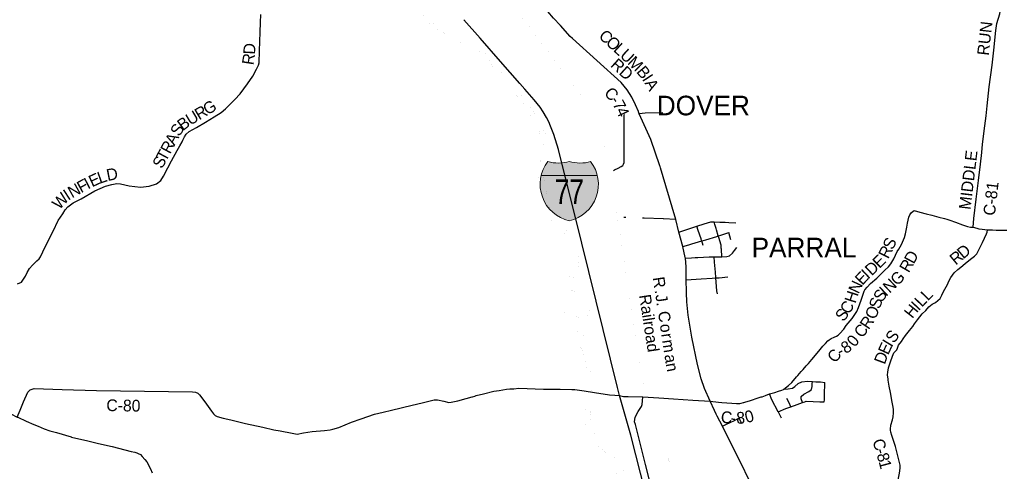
# Model space of a CAD drawing. Header units: feet. Extents: x 2045852 to 2423567, y 671180 to 1091522.
# Tile 85 of 101: x 2230248 to 2255387, y 928326 to 939843. Entities that reach past the tile are written whole.
import ezdxf
from ezdxf.enums import TextEntityAlignment as Align

# ---------------------------------------------------------------- set-up
doc = ezdxf.new("R2010")
doc.units = ezdxf.units.FT
doc.header["$MEASUREMENT"] = 0
doc.linetypes.add('rr2', pattern=[0])
doc.linetypes.add('stream', pattern=[1.4, 0.7, -0.1, 0.1, -0.1, 0.1, -0.1, 0.1, -0.1])
for name, color, linetype in [('GM_X_City_Street', 7, 'Continuous'), ('GM_X_Corporation_Text', 7, 'Continuous'), ('GM_X_County_Road', 3, 'Continuous'), ('GM_X_County_Road_Text', 3, 'Continuous'), ('GM_X_Interstate_Location', 7, 'Continuous'), ('GM_X_Interstate_Route', 1, 'Continuous'), ('GM_X_Interstate_Shield', 7, 'Continuous'), ('GM_X_Interstate_Shield_Hatch_Blue', 162, 'Continuous'), ('GM_X_Interstate_Shield_Hatch_Red', 242, 'Continuous'), ('GM_X_Major_River', 5, 'stream'), ('GM_X_Rail_Line', 7, 'rr2'), ('GM_X_Rail_Line_Text', 7, 'Continuous'), ('GM_X_State_Route', 1, 'Continuous')]:
    doc.layers.add(name, color=color, linetype=linetype)
doc.styles.add('Style-font30', font='font30.shx')

# ---------------------------------------------------------------- blocks, each defined once
blk = doc.blocks.new('M1-1_2')
at = {"layer": 'GM_X_Interstate_Shield_Hatch_Blue'}
blk.add_hatch(color=256, dxfattribs=at).paths.add_polyline_path([(-718, 398, 0.420565), (-1, -755, 0.420565), (716, 398)])
at = {"layer": 'GM_X_Interstate_Shield_Hatch_Red'}
blk.add_hatch(color=256, dxfattribs=at).paths.add_polyline_path([(716, 398, 0.104765), (545, 753, -0.146746), (-1, 757, -0.146746), (-547, 753, 0.104765), (-718, 398)])
at = {"layer": 'GM_X_Interstate_Shield', "linetype": 'Continuous', "lineweight": 0}
blk.add_line((-718, 398), (716, 398), dxfattribs=at)
for centre, start, end in [((205, 172), 142.1116, 257.5332), ((-279, 1665), 253.7058, 287.0472), ((-207, 172), 282.4668, 37.8884), ((278, 1665), 252.9528, 286.2942)]:
    blk.add_arc(centre, 950, start, end, dxfattribs=at)
at = {"layer": 'GM_X_Interstate_Shield', "linetype": 'Continuous', "lineweight": 0, "style": 'Style-font30', "width": 0.8}
blk.add_attdef('M1-1_2_27372', text='', height=625, dxfattribs=at).set_placement((0, -328), align=Align.CENTER)

msp = doc.modelspace()

# ---------------------------------------------------------------- linework, layer by layer
at = {"layer": 'GM_X_City_Street', "flags": 128}
for points in [[(2245406, 935996), (2245434, 936010), (2245527, 936057), (2245607, 936097), (2245645, 936124), (2245666, 936158), (2245677, 936204), (2245679, 936262), (2245679, 936567), (2245685, 936898), (2245683, 937133), (2245679, 937277), (2245679, 937353), (2245685, 937416), (2245687, 937424)], [(2246593, 936118), (2246366, 936790), (2246066, 937444), (2246045, 937496)], [(2246669, 937467), (2246213, 937457), (2246066, 937444)], [(2246744, 935609), (2246608, 936067)], [(2247001, 934745), (2246744, 935609)], [(2245723, 934798), (2245669, 934800)], [(2246682, 934763), (2246676, 934764), (2246190, 934781), (2246149, 934783)], [(2247001, 934745), (2246682, 934763)], [(2247241, 933774), (2247177, 934059), (2247079, 934426), (2247001, 934745)], [(2247535, 934580), (2247724, 934639), (2247895, 934690), (2247980, 934692), (2248124, 934683), (2248260, 934677), (2248356, 934671), (2248532, 934666)], [(2248038, 934483), (2248028, 934518), (2247999, 934617), (2247980, 934692)], [(2247079, 934426), (2247231, 934477)], [(2247231, 934477), (2247534, 934580), (2247535, 934580)], [(2247650, 934233), (2247650, 934233), (2247644, 934253), (2247573, 934465), (2247534, 934580)], [(2248084, 934328), (2248083, 934329), (2248083, 934329), (2248038, 934482), (2248038, 934483)], [(2248045, 934317), (2248047, 934317), (2248083, 934329), (2248149, 934349), (2248350, 934414)], [(2248405, 934232), (2248350, 934414)], [(2247330, 934103), (2247331, 934103), (2247407, 934125), (2247661, 934201), (2247762, 934231), (2248045, 934317)], [(2247698, 934083), (2247661, 934201), (2247650, 934233)], [(2248160, 934014), (2248154, 934092), (2248095, 934288), (2248084, 934328)], [(2247177, 934059), (2247330, 934103)], [(2248134, 933798), (2248175, 933799), (2248305, 933806), (2248368, 933821), (2248443, 933892), (2248496, 933959), (2248557, 934036)], [(2248175, 933799), (2248162, 933990), (2248160, 934013), (2248160, 934014)], [(2247273, 932879), (2247272, 932899), (2247266, 933209), (2247261, 933537), (2247244, 933760), (2247241, 933774)], [(2247244, 933760), (2247401, 933771)], [(2247401, 933771), (2247402, 933771), (2247497, 933778), (2247558, 933780)], [(2247558, 933780), (2247559, 933780), (2247855, 933791), (2247976, 933794), (2247976, 933794)], [(2247976, 933794), (2248134, 933798)], [(2248022, 933269), (2248022, 933269), (2248010, 933404), (2247990, 933661), (2247976, 933794)], [(2247266, 933209), (2247651, 933232), (2247928, 933251), (2248023, 933257), (2248044, 933259), (2248046, 933259)], [(2248065, 932850), (2248051, 932932), (2248032, 933150), (2248023, 933257), (2248022, 933269)], [(2248046, 933259), (2248110, 933263), (2248324, 933287)], [(2247877, 930116), (2247735, 930433), (2247648, 930682), (2247551, 931052), (2247409, 931750), (2247319, 932306), (2247285, 932645), (2247273, 932879)], [(2250083, 930734), (2250112, 930769), (2250203, 930871), (2250248, 930921), (2250331, 931013)], [(2249181, 930221), (2249203, 930228), (2249286, 930256), (2249389, 930297), (2249525, 930339), (2249621, 930366), (2249703, 930391), (2249749, 930411), (2249761, 930421), (2249878, 930511), (2249963, 930591), (2250083, 930734)], [(2249761, 930421), (2249871, 930425), (2249983, 930447), (2250036, 930488), (2250127, 930563), (2250214, 930609), (2250362, 930623), (2250487, 930615), (2250573, 930610), (2250691, 930606), (2250803, 930591)], [(2250235, 930079), (2250199, 930173), (2250200, 930237), (2250269, 930289), (2250396, 930357), (2250463, 930412), (2250484, 930486), (2250485, 930555), (2250487, 930615)], [(2250784, 930096), (2250793, 930150), (2250798, 930351), (2250808, 930501), (2250803, 930591)], [(2245780, 930235), (2246154, 930227), (2246562, 930197), (2246940, 930171), (2247436, 930136), (2247877, 930116)], [(2246595, 927052), (2246222, 928499), (2245968, 929523), (2245949, 929589), (2245950, 929646), (2245959, 929705), (2246042, 929848), (2246126, 929982), (2246140, 930029), (2246149, 930122), (2246154, 930227)], [(2249702, 929681), (2249620, 929834), (2249616, 929840), (2249453, 930150), (2249389, 930297)], [(2249933, 929969), (2249890, 930074), (2249831, 930180)], [(2247989, 929877), (2247877, 930116)], [(2247877, 930116), (2248089, 930091)], [(2248724, 930076), (2248739, 930080), (2248791, 930094), (2248877, 930124)], [(2249616, 929840), (2249810, 929923), (2249933, 929969), (2250095, 930029), (2250235, 930079), (2250296, 930101), (2250332, 930111), (2250506, 930108), (2250674, 930098), (2250784, 930096)], [(2248884, 928082), (2248647, 928558), (2248347, 929161), (2248191, 929477), (2248058, 929732), (2248034, 929781)], [(2248191, 929477), (2248273, 929517), (2248498, 929623), (2248617, 929688)], [(2248678, 929565), (2248678, 929565), (2248662, 929590), (2248617, 929688), (2248611, 929700)], [(2252664, 927963), (2252676, 928089), (2252679, 928104), (2252702, 928232), (2252710, 928282), (2252726, 928406), (2252727, 928422), (2252728, 928434)]]:
    msp.add_lwpolyline(points, dxfattribs=at)
at = {"layer": 'GM_X_County_Road', "flags": 128}
for points in [[(2246045, 937496), (2246044, 937500), (2245968, 937674), (2245879, 937870), (2245761, 938058), (2245606, 938243), (2244364, 939362), (2244306, 939411), (2244052, 939694), (2243881, 939881), (2243729, 940055), (2243442, 940371), (2243220, 940630), (2243061, 940794), (2242857, 941001)], [(2254589, 934550), (2254608, 934769), (2254667, 935265), (2254726, 935741), (2254775, 936158), (2254812, 936455), (2254834, 936670), (2254887, 937136), (2254922, 937395), (2254951, 937650), (2255002, 938130), (2255074, 938682), (2255118, 939065), (2255174, 939567), (2255196, 939748), (2255270, 939991), (2255302, 940154), (2255363, 940447), (2255391, 940612)], [(2230191, 933110), (2230291, 933150), (2230398, 933303), (2230438, 933393), (2230502, 933496), (2230578, 933584), (2230687, 933693), (2230745, 933745), (2230781, 933797), (2230837, 933919), (2230944, 934136), (2231108, 934467), (2231218, 934705), (2231227, 934724), (2231349, 934895), (2231411, 934993), (2231478, 935074), (2231616, 935176), (2231819, 935278), (2232168, 935479), (2232443, 935598), (2232600, 935638), (2232724, 935664), (2232820, 935660), (2233045, 935610), (2233330, 935572), (2233551, 935594), (2233742, 935653), (2233848, 935745), (2233919, 935851), (2234029, 936064), (2234127, 936243), (2234268, 936504), (2234338, 936630), (2234394, 936731), (2234416, 936769), (2234458, 936855), (2234497, 936927), (2234571, 936988), (2234766, 937094), (2234996, 937229), (2235215, 937363), (2235390, 937474), (2235504, 937568), (2235745, 937805), (2235880, 937952), (2236062, 938211), (2236203, 938407), (2236295, 938578), (2236349, 938684), (2236359, 938744), (2236373, 939053), (2236391, 939525), (2236397, 939770), (2236407, 939977)], [(2246608, 936067), (2246598, 936102), (2246593, 936118)], [(2250471, 931174), (2250652, 931388), (2250750, 931515), (2250818, 931586), (2250877, 931649), (2250919, 931681), (2250964, 931712), (2251042, 931745), (2251104, 931772), (2251148, 931798), (2251189, 931839), (2251286, 931954), (2251353, 932043), (2251499, 932219), (2251586, 932351), (2251621, 932403), (2251668, 932500), (2251701, 932600), (2251730, 932689), (2251769, 932796), (2251783, 932846), (2251808, 932916), (2251829, 932953), (2251881, 933023), (2251972, 933117), (2252128, 933253), (2252338, 933452), (2252429, 933541), (2252487, 933620), (2252565, 933741), (2252651, 933930), (2252691, 933989), (2252760, 934112), (2252814, 934225), (2252842, 934287), (2252867, 934386), (2252897, 934551), (2252916, 934657), (2252952, 934810), (2252976, 934866), (2253015, 934925), (2253083, 934978), (2253231, 934935), (2253388, 934889), (2253532, 934856), (2253715, 934810), (2253863, 934772), (2253917, 934754), (2253999, 934729), (2254142, 934681), (2254315, 934615), (2254445, 934570), (2254526, 934549), (2254589, 934550), (2254687, 934527), (2254737, 934508), (2254822, 934497), (2254954, 934488), (2255088, 934481), (2255179, 934474), (2255255, 934473), (2255361, 934478), (2255455, 934473)], [(2252424, 930648), (2252423, 930655), (2252420, 930676), (2252401, 930790), (2252410, 930850), (2252429, 930967), (2252483, 931114), (2252536, 931260), (2252567, 931345), (2252606, 931390), (2252640, 931422), (2252660, 931468), (2252685, 931543), (2252758, 931634), (2252803, 931700), (2252868, 931787), (2252967, 931919), (2253048, 932016), (2253097, 932089), (2253168, 932188), (2253289, 932339), (2253380, 932429), (2253461, 932520), (2253546, 932591), (2253630, 932630), (2253749, 932732), (2253794, 932820), (2253833, 932909), (2253935, 933088), (2253974, 933171), (2254025, 933272), (2254108, 933391), (2254201, 933468), (2254278, 933533), (2254387, 933621), (2254524, 933733), (2254623, 933814), (2254681, 933873), (2254753, 934008), (2254826, 934161), (2254879, 934270), (2254929, 934385), (2254953, 934421), (2254954, 934488)], [(2250331, 931013), (2250387, 931075), (2250471, 931174)], [(2252516, 930128), (2252514, 930136), (2252480, 930338), (2252448, 930498), (2252424, 930648)], [(2230187, 929708), (2230264, 929888), (2230345, 930098), (2230454, 930347), (2230519, 930404), (2230620, 930437), (2231332, 930411), (2232211, 930384), (2234663, 930349), (2234735, 930347), (2234794, 930319), (2234841, 930273), (2234973, 930099), (2235146, 929860), (2235194, 929792), (2235242, 929752), (2235286, 929724), (2235447, 929679), (2235640, 929639), (2236013, 929543), (2236459, 929447), (2236740, 929383), (2236902, 929361), (2237201, 929299), (2237336, 929275), (2237490, 929307), (2237717, 929338), (2238032, 929368), (2238173, 929380), (2238247, 929398), (2238394, 929446), (2238719, 929575), (2238966, 929661), (2239311, 929780), (2239528, 929832), (2239741, 929886), (2240271, 930009), (2240527, 930073), (2240827, 930146), (2240886, 930151), (2240919, 930150), (2241075, 930112), (2241202, 930084), (2241268, 930086), (2241431, 930124), (2241650, 930182), (2241804, 930227)], [(2241804, 930227), (2241805, 930227), (2241867, 930245), (2241900, 930255), (2242089, 930305), (2242354, 930369), (2242492, 930390), (2242587, 930404), (2242675, 930417), (2242766, 930426)], [(2242766, 930426), (2242767, 930427), (2242818, 930426), (2242867, 930432), (2242995, 930447), (2243620, 930424), (2244049, 930416), (2244345, 930415), (2244425, 930411), (2244656, 930381), (2244923, 930337), (2245305, 930279), (2245441, 930271), (2245559, 930259), (2245665, 930236), (2245780, 930235)], [(2248877, 930124), (2248906, 930134), (2249106, 930196), (2249181, 930221)], [(2252728, 928434), (2252730, 928484), (2252646, 928826), (2252610, 928955), (2252512, 929238), (2252491, 929321), (2252482, 929373), (2252480, 929402), (2252493, 929498), (2252531, 929641), (2252552, 929717), (2252557, 929819), (2252554, 929910), (2252543, 930000), (2252533, 930044), (2252516, 930128)], [(2248034, 929781), (2247989, 929877)], [(2248089, 930091), (2248175, 930081), (2248430, 930062), (2248547, 930055), (2248635, 930052), (2248665, 930061), (2248724, 930076)]]:
    msp.add_lwpolyline(points, dxfattribs=at)
at = {"layer": 'GM_X_Interstate_Route', "flags": 128}
for points in [[(2245509, 930463), (2244602, 934147), (2244001, 936529), (2243885, 936919), (2243801, 937131), (2243754, 937242), (2243698, 937348), (2243614, 937494), (2243534, 937609), (2243383, 937799), (2243141, 938074), (2243015, 938219), (2242527, 938775), (2242002, 939371), (2241589, 939843)], [(2245534, 930361), (2245509, 930463)], [(2247528, 924166), (2247487, 924265), (2246861, 925706), (2246624, 926324), (2246476, 926809), (2245853, 929251), (2245559, 930259), (2245534, 930361)]]:
    msp.add_lwpolyline(points, dxfattribs=at)
at = {"layer": 'GM_X_Major_River', "ltscale": 0.333, "const_width": 0.18, "flags": 128}
for points in [[(2243527, 937183), (2243513, 937209), (2243490, 937277), (2243452, 937345), (2243411, 937410), (2243376, 937472), (2243334, 937540), (2243285, 937601), (2243249, 937653), (2243182, 937727), (2243128, 937792), (2243079, 937862), (2243043, 937924), (2242986, 937993), (2242931, 938061), (2242871, 938127), (2242828, 938190), (2242764, 938252), (2242695, 938305), (2242637, 938365), (2242584, 938429), (2242542, 938494), (2242493, 938578), (2242434, 938640), (2242390, 938709), (2242343, 938775), (2242305, 938839), (2242262, 938904), (2242196, 938958), (2242131, 938985), (2242081, 938995), (2242031, 939007), (2241977, 939024), (2241921, 939050), (2241852, 939071), (2241802, 939091), (2241736, 939120), (2241668, 939154), (2241599, 939189), (2241525, 939236), (2241469, 939278), (2241404, 939310), (2241344, 939347), (2241294, 939379), (2241239, 939406), (2241189, 939438), (2241127, 939483), (2241076, 939517), (2241012, 939564), (2240941, 939622), (2240869, 939679), (2240808, 939743), (2240740, 939804), (2240671, 939852), (2240619, 939889), (2240553, 939937), (2240496, 940005), (2240431, 940068), (2240353, 940117), (2240294, 940177), (2240228, 940237), (2240155, 940292), (2240089, 940349), (2240030, 940409), (2239970, 940469), (2239917, 940530), (2239867, 940592), (2239806, 940655), (2239748, 940723), (2239675, 940760), (2239633, 940822), (2239594, 940892), (2239549, 940990), (2239519, 941041), (2239500, 941111), (2239488, 941167), (2239473, 941227), (2239457, 941297), (2239448, 941367), (2239435, 941437), (2239433, 941503), (2239435, 941553), (2239434, 941617), (2239426, 941671), (2239423, 941733), (2239419, 941791), (2239416, 941841), (2239411, 941918), (2239411, 941968), (2239404, 942034), (2239400, 942104), (2239393, 942174), (2239397, 942240), (2239392, 942310), (2239392, 942370), (2239389, 942436), (2239388, 942582), (2239393, 942632), (2239397, 942702), (2239386, 942786), (2239378, 942850)], [(2239837, 940558), (2239886, 940486), (2239916, 940422), (2239975, 940375), (2240053, 940307), (2240112, 940250), (2240164, 940194), (2240223, 940130), (2240291, 940057), (2240342, 940007), (2240398, 939970), (2240461, 939928), (2240523, 939875), (2240592, 939823), (2240658, 939772), (2240720, 939724), (2240775, 939687), (2240829, 939645), (2240906, 939602), (2240958, 939566), (2241022, 939514), (2241087, 939459), (2241141, 939419), (2241212, 939374), (2241272, 939314), (2241337, 939271), (2241405, 939235), (2241477, 939194), (2241540, 939159), (2241606, 939121), (2241674, 939076), (2241749, 939046), (2241817, 939025), (2241871, 938999), (2241921, 938984), (2241979, 938962), (2242048, 938925), (2242114, 938905), (2242176, 938878), (2242239, 938832), (2242261, 938764), (2242292, 938694), (2242322, 938623), (2242349, 938555), (2242402, 938485), (2242438, 938427), (2242481, 938370), (2242541, 938294), (2242596, 938240), (2242660, 938191), (2242711, 938129), (2242757, 938076), (2242818, 938012), (2242890, 937941), (2242943, 937891), (2242997, 937835), (2243048, 937780), (2243106, 937710), (2243139, 937652), (2243173, 937590), (2243204, 937515), (2243243, 937449), (2243297, 937379), (2243360, 937290), (2243392, 937238), (2243437, 937168), (2243470, 937100), (2243490, 937028), (2243523, 936957), (2243565, 936889), (2243596, 936819), (2243600, 936751), (2243605, 936687), (2243619, 936625), (2243614, 936561), (2243619, 936489), (2243613, 936425), (2243596, 936372), (2243572, 936308), (2243543, 936234), (2243517, 936171), (2243498, 936103), (2243484, 936039), (2243477, 935969), (2243481, 935903), (2243496, 935841), (2243510, 935773), (2243531, 935711), (2243569, 935643), (2243610, 935573), (2243661, 935508), (2243699, 935446), (2243712, 935372), (2243714, 935308), (2243729, 935242), (2243733, 935192), (2243720, 935120), (2243710, 935051), (2243703, 934987), (2243685, 934921), (2243686, 934899)], [(2243783, 935240), (2243794, 935290), (2243798, 935355), (2243783, 935418), (2243755, 935490), (2243718, 935560), (2243666, 935626), (2243649, 935688), (2243641, 935740), (2243622, 935822), (2243613, 935916), (2243621, 935996), (2243628, 936064), (2243642, 936118), (2243655, 936171), (2243661, 936227), (2243670, 936297), (2243688, 936371), (2243699, 936421), (2243717, 936476), (2243720, 936536), (2243724, 936604), (2243729, 936684), (2243729, 936734), (2243726, 936804), (2243709, 936874), (2243673, 936940), (2243626, 937002), (2243598, 937053), (2243567, 937121), (2243527, 937183)], [(2244826, 929507), (2244820, 929539), (2244818, 929589), (2244811, 929657), (2244817, 929719), (2244812, 929789), (2244814, 929847), (2244809, 929911), (2244808, 929980), (2244816, 930042), (2244823, 930110), (2244825, 930190), (2244830, 930274), (2244841, 930344), (2244849, 930410), (2244852, 930469), (2244854, 930537), (2244855, 930587), (2244855, 930651), (2244852, 930709), (2244842, 930777), (2244827, 930833), (2244819, 930889), (2244802, 930961), (2244794, 931041), (2244789, 931101), (2244779, 931175), (2244770, 931227), (2244750, 931285), (2244737, 931339), (2244725, 931407), (2244720, 931457), (2244704, 931527), (2244683, 931595), (2244673, 931649), (2244660, 931713), (2244639, 931782), (2244623, 931834), (2244615, 931898), (2244608, 931962), (2244571, 932026), (2244517, 932088), (2244458, 932153), (2244406, 932191), (2244341, 932249), (2244353, 932309), (2244417, 932309), (2244481, 932264), (2244534, 932244), (2244602, 932229), (2244674, 932251), (2244727, 932290), (2244765, 932360), (2244788, 932431), (2244778, 932503), (2244773, 932575), (2244772, 932753), (2244773, 932809), (2244743, 932873), (2244676, 932922), (2244604, 932952), (2244554, 932965), (2244482, 932989), (2244411, 933012), (2244359, 933028), (2244295, 933063), (2244252, 933119), (2244302, 933178), (2244357, 933232), (2244421, 933305), (2244447, 933355), (2244472, 933423), (2244497, 933490), (2244509, 933552), (2244514, 933618), (2244516, 933674), (2244518, 933726), (2244517, 933788), (2244498, 933860), (2244488, 933930), (2244467, 933996), (2244445, 934060), (2244420, 934128), (2244396, 934180), (2244357, 934250), (2244307, 934315), (2244270, 934387), (2244225, 934465), (2244175, 934531), (2244132, 934606), (2244081, 934686), (2244017, 934749), (2243947, 934785), (2243878, 934818), (2243812, 934866), (2243781, 934930), (2243763, 935002), (2243766, 935052), (2243776, 935104), (2243781, 935164), (2243783, 935240)], [(2243686, 934899), (2243690, 934847), (2243693, 934779), (2243757, 934735), (2243823, 934714), (2243873, 934702), (2243943, 934675), (2244004, 934627), (2244043, 934557), (2244077, 934492), (2244134, 934414), (2244184, 934346), (2244221, 934287), (2244259, 934219)], [(2244259, 934219), (2244296, 934155), (2244319, 934081), (2244327, 934029), (2244337, 933975), (2244348, 933907), (2244360, 933841), (2244371, 933771), (2244380, 933705), (2244382, 933639), (2244377, 933563), (2244371, 933491), (2244360, 933422), (2244338, 933360), (2244295, 933300), (2244235, 933251), (2244172, 933188), (2244142, 933136), (2244151, 933066), (2244207, 933008), (2244280, 932967), (2244352, 932934), (2244402, 932904), (2244473, 932861), (2244545, 932823), (2244603, 932762), (2244652, 932702), (2244689, 932624), (2244697, 932558), (2244708, 932488), (2244710, 932438), (2244655, 932365), (2244591, 932351), (2244525, 932356), (2244460, 932388), (2244396, 932441), (2244346, 932459), (2244270, 932434), (2244202, 932426), (2244150, 932395), (2244177, 932327), (2244205, 932263), (2244260, 932206), (2244322, 932144), (2244373, 932079), (2244419, 932013), (2244458, 931947), (2244481, 931883), (2244495, 931811), (2244520, 931757), (2244550, 931692), (2244567, 931626), (2244567, 931560), (2244574, 931493), (2244596, 931438), (2244625, 931366), (2244637, 931298), (2244658, 931232), (2244671, 931168), (2244693, 931090), (2244710, 931024), (2244722, 930970), (2244727, 930912), (2244731, 930862), (2244736, 930810), (2244746, 930750), (2244755, 930684), (2244765, 930618), (2244770, 930544), (2244770, 930474), (2244763, 930398), (2244762, 930330), (2244764, 930262), (2244751, 930201), (2244733, 930135), (2244728, 930067), (2244718, 929999), (2244707, 929937), (2244697, 929860), (2244690, 929790), (2244691, 929722), (2244689, 929658), (2244691, 929608), (2244704, 929544), (2244701, 929480), (2244703, 929418), (2244718, 929350), (2244744, 929280), (2244783, 929220), (2244821, 929157), (2244878, 929087), (2244940, 929026), (2245009, 928982), (2245073, 928923), (2245138, 928865), (2245206, 928806), (2245255, 928740), (2245304, 928676), (2245346, 928619), (2245373, 928551), (2245385, 928533)], [(2246508, 924011), (2246487, 924039), (2246443, 924107), (2246432, 924177), (2246437, 924245), (2246455, 924309), (2246466, 924360), (2246452, 924430), (2246429, 924497), (2246399, 924561), (2246376, 924631), (2246343, 924697), (2246303, 924763), (2246264, 924836), (2246232, 924904), (2246219, 924974), (2246196, 925048), (2246182, 925116), (2246179, 925186), (2246181, 925256), (2246184, 925326), (2246198, 925390), (2246219, 925459), (2246252, 925525), (2246312, 925588), (2246357, 925652), (2246383, 925718), (2246410, 925791), (2246434, 925859), (2246425, 925925), (2246409, 925997), (2246378, 926065), (2246349, 926136), (2246303, 926200), (2246260, 926262), (2246210, 926325), (2246159, 926391), (2246129, 926459), (2246086, 926523), (2246027, 926594), (2246013, 926646), (2245992, 926718), (2245972, 926788), (2245945, 926852), (2245925, 926918), (2245894, 926987), (2245851, 927053), (2245807, 927115), (2245798, 927179), (2245826, 927249), (2245861, 927313), (2245913, 927382), (2245932, 927448), (2245986, 927501), (2246057, 927535), (2246091, 927600), (2246078, 927668), (2246064, 927738), (2246041, 927804), (2246011, 927867), (2245960, 927903), (2245900, 927963), (2245843, 928014), (2245777, 928070), (2245734, 928139), (2245714, 928203), (2245701, 928265), (2245659, 928335), (2245590, 928384), (2245544, 928450), (2245517, 928514), (2245490, 928588), (2245460, 928654), (2245425, 928719), (2245383, 928787), (2245328, 928859), (2245270, 928916), (2245201, 928972), (2245152, 929039), (2245084, 929111), (2245015, 929176), (2244953, 929240), (2244904, 929304), (2244872, 929369), (2244841, 929435), (2244826, 929507)], [(2245385, 928533), (2245401, 928463), (2245420, 928395), (2245453, 928329), (2245481, 928269), (2245524, 928198), (2245558, 928130), (2245625, 928066), (2245685, 928023), (2245754, 927967), (2245816, 927914), (2245875, 927866), (2245937, 927801), (2245964, 927737), (2245976, 927669), (2245977, 927619), (2245953, 927567), (2245898, 927504), (2245832, 927439), (2245767, 927389), (2245721, 927330), (2245694, 927258), (2245690, 927208), (2245693, 927140), (2245723, 927076), (2245786, 927004), (2245844, 926947), (2245865, 926885), (2245881, 926813), (2245898, 926759), (2245921, 926683), (2245941, 926613), (2245960, 926552), (2245990, 926480), (2246017, 926422), (2246043, 926358), (2246088, 926292), (2246132, 926241), (2246169, 926179), (2246223, 926121), (2246272, 926062), (2246297, 925988), (2246307, 925920), (2246308, 925858), (2246290, 925784), (2246243, 925721), (2246235, 925653), (2246204, 925589), (2246159, 925516), (2246125, 925456), (2246100, 925385), (2246084, 925317), (2246069, 925255), (2246067, 925183), (2246074, 925131), (2246086, 925061), (2246113, 924995), (2246129, 924929), (2246150, 924863), (2246157, 924791), (2246173, 924721), (2246194, 924654), (2246240, 924594), (2246283, 924530), (2246329, 924468), (2246368, 924403), (2246339, 924332), (2246323, 924258), (2246324, 924192), (2246338, 924126), (2246365, 924058), (2246393, 923997), (2246442, 923935), (2246486, 923877)]]:
    msp.add_lwpolyline(points, dxfattribs=at)
at = {"layer": 'GM_X_Rail_Line', "ltscale": 0.125, "const_width": 0.18, "flags": 128}
msp.add_lwpolyline([(2249642, 921139), (2248820, 922832), (2248710, 923115), (2248657, 923290), (2248594, 923444), (2248403, 924000), (2247144, 927650), (2246495, 929581), (2246358, 929969), (2246268, 930235), (2246156, 930598), (2246097, 930948), (2245551, 934540), (2245212, 936486), (2245096, 936854), (2245042, 937048), (2244773, 937590), (2244671, 937782), (2244553, 937945), (2244221, 938392), (2242377, 940816), (2241496, 941973)], dxfattribs=at)
at = {"layer": 'GM_X_State_Route', "flags": 128}
for points in [[(2229759, 929913), (2229835, 929881), (2229890, 929853), (2230025, 929787), (2230187, 929708), (2230200, 929702), (2230414, 929608), (2230610, 929522), (2230716, 929476), (2230874, 929410), (2231016, 929357), (2231184, 929311), (2231558, 929202), (2231573, 929199)], [(2231573, 929199), (2231988, 929099), (2232256, 929038), (2232610, 928954), (2233093, 928833), (2233189, 928814), (2233239, 928796), (2233273, 928782), (2233329, 928750), (2233379, 928702), (2233445, 928625), (2233497, 928563), (2233587, 928387), (2233628, 928287)]]:
    msp.add_lwpolyline(points, dxfattribs=at)

# ---------------------------------------------------------------- block references
at = {"layer": 'GM_X_Interstate_Shield', "color": 7, "linetype": 'Continuous', "lineweight": 0}
ref = msp.add_blockref('M1-1_2', (2244281, 935472), dxfattribs=at)
ref.add_attrib('M1-1_2_27372', '77', dxfattribs={"color": 7, "linetype": 'Continuous', "lineweight": 0, "height": 625, "style": 'Style-font30', "width": 0.8}).set_placement((2244281, 935144), align=Align.CENTER)

# ---------------------------------------------------------------- texts
at = {"layer": 'GM_X_Corporation_Text', "style": 'Style-font30'}
for s, p in [('DOVER', (2246514, 937404)), ('PARRAL', (2248935, 933782))]:
    msp.add_text(s, height=500, rotation=0, dxfattribs=at).set_placement(p)
at = {"layer": 'GM_X_County_Road_Text', "style": 'Style-font30'}
for s, rotation, p in [('RUN', 83.6244, (2254989, 938918)), ('C', 317.6835, (2245010, 939398)), ('D', 87.2924, (2236256, 938950)), ('O', 317.6802, (2245192, 939232)), ('L', 317.6815, (2245387, 939055)), ('R', 81.4598, (2236216, 938674)), ('U', 317.6854, (2245553, 938904)), ('RD', 317.7925, (2245314, 938663)), ('M', 316.3326, (2245747, 938727)), ('B', 309.8461, (2245977, 938509)), ('I', 302.9735, (2246129, 938327)), ('A', 300.3702, (2246194, 938227)), ('C', 312.4795, (2245152, 937956)), ('G', 31.0693, (2235042, 937401)), ('-', 304.7727, (2245311, 937783)), ('7', 297.8708, (2245377, 937690)), ('U', 30.9075, (2234602, 937139)), ('R', 30.765, (2234829, 937274)), ('4', 294.9591, (2245461, 937530)), ('S', 58.6207, (2234326, 936847)), ('B', 36.4406, (2234410, 936997)), ('R', 61.7259, (2234086, 936401)), ('A', 61.6361, (2234202, 936618)), ('T', 61.7284, (2233979, 936203)), ('MIDDLE', 83.1152, (2254523, 934986)), ('S', 61.7263, (2233883, 936025)), ('E', 24.7305, (2232096, 935566)), ('L', 18.8158, (2232292, 935657)), ('D', 11.2185, (2232494, 935727)), ('N', 29.2117, (2231584, 935286)), ('F', 28.6139, (2231814, 935415)), ('I', 27.6578, (2231990, 935511)), ('C-81', 83.4715, (2255145, 934834)), ('W', 46.9078, (2231263, 934980)), ('I', 33.1597, (2231486, 935222)), ('S', 64.8349, (2252537, 933954)), ('R', 63.1403, (2252422, 933726)), ('D', 61.9725, (2253076, 933594)), ('R', 39.5607, (2254146, 933570)), ('D', 39.6587, (2254336, 933727)), ('D', 42.9517, (2252000, 933296)), ('E', 44.6887, (2252200, 933483)), ('R', 59.679, (2252946, 933370)), ('E', 46.6457, (2251760, 933053)), ('I', 43.1837, (2251910, 933212)), ('G', 44.6669, (2252655, 933040)), ('N', 64.8997, (2251662, 932834)), ('N', 43.1554, (2252456, 932853)), ('H', 72.2421, (2251585, 932592)), ('S', 53.916, (2252257, 932616)), ('I', 43.2556, (2252366, 932769)), ('L', 45.9122, (2253435, 932656)), ('C', 58.0013, (2251420, 932310)), ('S', 71.465, (2252204, 932446)), ('I', 47.1088, (2253197, 932406)), ('L', 46.0667, (2253280, 932495)), ('S', 52.2159, (2251278, 932123)), ('O', 66.8159, (2252090, 932178)), ('H', 51.5103, (2253037, 932204)), ('R', 56.0274, (2251923, 931920)), ('C', 51.5633, (2251755, 931706)), ('S', 54.7258, (2252571, 931573)), ('8', 32.7388, (2251336, 931311)), ('0', 50.2041, (2251566, 931476)), ('I', 58.64, (2252510, 931472)), ('C', 50.2094, (2251067, 931069)), ('-', 27.4902, (2251200, 931239)), ('E', 65.6185, (2252422, 931276)), ('D', 69.8426, (2252333, 931034)), ('C-80', 358.9714, (2232459, 929862)), ('0', 15.1414, (2248806, 929553)), ('C', 355.2095, (2248140, 929565)), ('-', 355.8528, (2248389, 929544)), ('8', 2.3086, (2248549, 929535)), ('C', 288.4547, (2252013, 929098)), ('-', 286.6574, (2252090, 928866)), ('8', 285.5901, (2252125, 928750)), ('1', 284.8832, (2252175, 928573))]:
    msp.add_text(s, height=300, rotation=rotation, dxfattribs=at).set_placement(p)
at = {"layer": 'GM_X_Interstate_Location', "style": 'Style-font30'}
for s in ['.', '-', ',']:
    msp.add_text(s, height=0.0000833, dxfattribs=at).set_placement((2244281, 935472), align=Align.MIDDLE_CENTER)
msp.add_text('77', height=0.0000833, rotation=0, dxfattribs=at).set_placement((2244076, 935265))
at = {"layer": 'GM_X_Rail_Line_Text', "style": 'Style-font30'}
for s, height, rotation, p in [('R', 298, 278.6155, (2246409, 933264)), ('.', 298, 278.6114, (2246457, 932942)), ('Railroad', 298.1, 278.7232, (2246061, 932814)), ('J', 298, 278.6154, (2246476, 932820)), ('.', 298, 278.6114, (2246504, 932633)), ('C', 298, 278.6126, (2246541, 932389)), ('o', 298, 278.6131, (2246590, 932067)), ('r', 298, 278.6143, (2246627, 931824)), ('m', 298, 278.6138, (2246651, 931663)), ('a', 298, 278.6132, (2246708, 931289)), ('n', 298, 280.4843, (2246742, 931065))]:
    msp.add_text(s, height=height, rotation=rotation, dxfattribs=at).set_placement(p)

doc.saveas('drawing.dxf')
